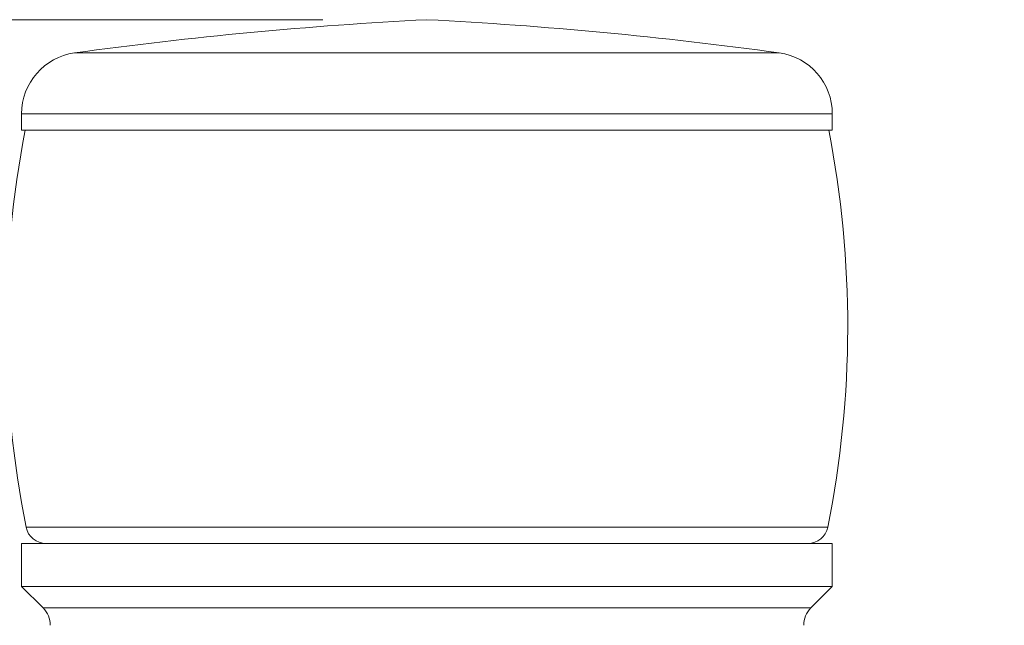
# Model space of a CAD drawing. Header units: millimetres. Extents: x 3 to 556, y 2 to 429.
# Tile 9 of 57: x 101 to 125, y 228 to 243. Entities that reach past the tile are written whole.
import ezdxf

# ---------------------------------------------------------------- set-up
doc = ezdxf.new("R2010")
doc.units = ezdxf.units.MM
doc.header["$LTSCALE"] = 2
doc.styles.add('SLDTEXTSTYLE0', font='TXT', dxfattribs={"width": 0.75})
doc.dimstyles.new('SLDDIMSTYLE1', dxfattribs={"dimtxt": 4.233333, "dimasz": 6.35, "dimexe": 0, "dimexo": 0.0625, "dimgap": 1.058333, "dimtad": 0, "dimtih": 1, "dimtoh": 1, "dimdec": 1, "dimrnd": 1e-09, "dimzin": 12, "dimdsep": 46, "dimtxsty": 'SLDTEXTSTYLE0', "dimsah": 1, "dimcen": 0.09, "dimadec": 0, "dimazin": 3, "dimlim": 1, "dimtp": 5.8, "dimtm": 2.7, "dimtfac": 1, "dimtdec": 1, "dimtofl": 0, "dimtmove": 0, "dimatfit": 3, "dimfxl": 1, "dimfrac": 2, "dimtolj": 1, "dimtzin": 12, "dimarcsym": 0})

# ---------------------------------------------------------------- blocks, each defined once
blk = doc.blocks.new('_D_1')
at = {"color": 7, "linetype": 'Continuous', "lineweight": 0}
for p, q in [((108.152, 243.019), (44.582, 243.019)), ((48.138, 243.019), (48.138, 185.341)), ((31.39, 173.194), (30.531, 173.194)), ((30.531, 173.194), (30.531, 161.905)), ((49.05, 173.194), (49.909, 173.194)), ((49.909, 173.194), (49.909, 161.905)), ((30.531, 161.905), (31.39, 161.905)), ((49.909, 161.905), (49.05, 161.905)), ((48.138, 103.368), (48.138, 161.047)), ((122.252, 103.368), (44.582, 103.368))]:
    blk.add_line(p, q, dxfattribs=at)
for points in [[(48.138, 243.019), (47.122, 236.669), (49.154, 236.669)], [(48.138, 103.368), (49.154, 109.718), (47.122, 109.718)]]:
    blk.add_solid(points, dxfattribs=at)
at = {"color": 7, "linetype": 'Continuous', "lineweight": 0, "char_height": 4.2333, "attachment_point": 1, "style": 'SLDTEXTSTYLE0'}
for s, insert in [('145.5mm', (27.892, 185.154)), ('NOM', (54.135, 182.474)), ('137.0mm', (27.892, 179.509)), ('5.73in', (32.463, 173.006)), ('5.39in', (32.463, 167.362))]:
    blk.add_mtext(s, dxfattribs=dict(at, insert=insert))

msp = doc.modelspace()

# ---------------------------------------------------------------- linework, layer by layer
at = {"color": 8, "linetype": 'Continuous', "lineweight": 0}
for p, q in [((102.0864057, 242.2070183), (119.2890215, 242.2070183)), ((119.2890215, 242.2070183), (119.2971873, 242.2070183)), ((120.5918002, 240.721149), (100.7918003, 240.721149)), ((100.9015101, 230.6213655), (120.4820904, 230.6213655)), ((101.3160604, 228.6451586), (120.0675326, 228.6451586))]:
    msp.add_line(p, q, dxfattribs=at)
at = {"color": 7, "linetype": 'Continuous', "lineweight": 0}
for p, q in [((100.7918003, 240.721149), (100.7918003, 240.3194286)), ((120.5918002, 240.3194286), (120.5918002, 240.721149)), ((120.5918002, 240.3194286), (100.7918003, 240.3194286)), ((100.7918003, 230.2194215), (100.7918003, 229.1694261)), ((120.5918002, 230.2194215), (100.7918003, 230.2194215)), ((120.5918002, 229.1694261), (120.5918002, 230.2194215)), ((100.7918003, 229.1694261), (101.3160604, 228.6451586)), ((120.5918002, 229.1694261), (100.7918003, 229.1694261)), ((120.0675326, 228.6451586), (120.5918002, 229.1694261))]:
    msp.add_line(p, q, dxfattribs=at)
for centre, radius, start, end in [((115.7792221, 143.1489177), 100, 92.916138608, 97.870131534), ((105.6043722, 143.1489177), 100, 82.129868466, 87.083861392), ((102.2917972, 240.7211442), 1.5, 97.87013153, 180), ((119.0917972, 240.7211442), 1.5, 0, 82.12986847), ((125.4160378, 235.5241994), 25, 168.94162564, 191.30976465), ((95.9675565, 235.5241994), 25, 348.69023535, 11.05837436), ((101.3917972, 230.7194244), 0.5, 191.30976465, 270), ((119.9917972, 230.7194244), 0.5, 270, 348.69023535), ((100.8917972, 228.2208963), 0.6, 0, 45), ((120.4917972, 228.2208963), 0.6, 135, 180)]:
    msp.add_arc(centre, radius, start, end, dxfattribs=at)

# ---------------------------------------------------------------- dimensions: what is measured, and where the dimension line sits
dim = msp.add_linear_dim(base=(48.1379755, 103.368295), p1=(110.6917972, 243.0194244), p2=(124.7917972, 103.368295), angle=90, text='<> NOM', dimstyle='SLDDIMSTYLE1', dxfattribs=at)
dim.commit()
dim.dimension.update_dxf_attribs({"geometry": '_D_1', "text_midpoint": (48.1379755, 173.1938597), "dimtype": 160})

doc.saveas('drawing.dxf')
